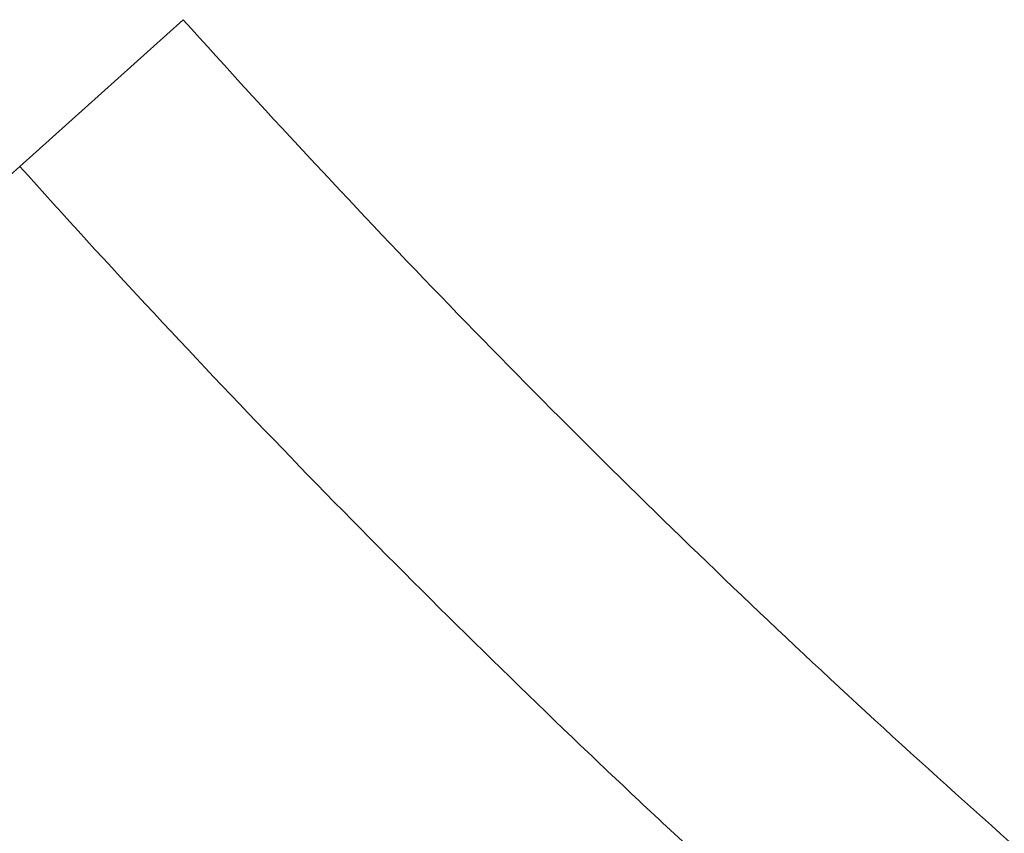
# Model space of a CAD drawing. Header units: millimetres. Extents: x 5 to 589, y 5 to 415.
# Tile 96 of 256: x 434.818 to 435.919, y 211.96 to 212.871. Entities that reach past the tile are written whole.
import ezdxf

# ---------------------------------------------------------------- set-up
doc = ezdxf.new("R2010")
doc.units = ezdxf.units.MM
doc.layers.add('Sichtbar schmal (ISO)', color=7, linetype='Continuous', lineweight=18)

msp = doc.modelspace()

# ---------------------------------------------------------------- linework, layer by layer
at = {"layer": 'Sichtbar schmal (ISO)'}
msp.add_line((434.81754216, 212.70713046), (435.00061121, 212.87140482), dxfattribs=at)
msp.add_ellipse((447.0798952, 223.71750218), major_axis=(14.29056163, 12.83095553), ratio=0.0000351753, start_param=3.3967435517, end_param=3.6808508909, dxfattribs=at)
for points, knots in [([(435.00061105, 212.871405), (435.19547894, 212.65425918), (435.39734658, 212.44548568), (435.60639503, 212.24511706), (435.81544354, 212.04474838), (436.03167286, 211.85278459), (436.25547837, 211.66996767), (436.47928388, 211.48715075), (436.71066559, 211.31348071), (436.94039726, 211.15465445), (437.17012894, 210.99582819), (437.39821058, 210.85184572), (437.61486204, 210.72443222), (437.83151349, 210.59701872), (438.03673476, 210.4861742), (438.23299195, 210.38668642), (438.42924913, 210.28719863), (438.61654224, 210.19906758), (438.7979919, 210.11989577), (438.97944155, 210.04072396), (439.15504774, 209.97051138), (439.31988466, 209.90985603), (439.48472158, 209.84920067), (439.63878922, 209.79810252), (439.78902823, 209.7519699), (439.93926725, 209.70583728), (440.08567763, 209.6646702), (440.2372647, 209.62569365), (440.38885177, 209.5867171), (440.54561553, 209.54993109), (440.71102804, 209.51493677), (440.87644055, 209.47994245), (441.05050181, 209.44673981), (441.23351048, 209.41561511), (441.41651916, 209.3844904), (441.60847525, 209.35544362), (441.81062073, 209.32844106), (442.01276621, 209.30143849), (442.22510107, 209.27648013), (442.44722924, 209.25341066)], [0.00000002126, 0.00000002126, 0.00000002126, 0.00000002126, 0.07692307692, 0.07692307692, 0.07692307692, 0.15384615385, 0.15384615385, 0.15384615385, 0.23076923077, 0.23076923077, 0.23076923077, 0.30769230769, 0.30769230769, 0.30769230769, 0.38461538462, 0.38461538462, 0.38461538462, 0.46153846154, 0.46153846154, 0.46153846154, 0.53846153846, 0.53846153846, 0.53846153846, 0.61538461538, 0.61538461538, 0.61538461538, 0.69230769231, 0.69230769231, 0.69230769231, 0.76923076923, 0.76923076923, 0.76923076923, 0.84615384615, 0.84615384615, 0.84615384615, 0.92307692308, 0.92307692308, 0.92307692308, 1, 1, 1, 1]), ([(434.81754154, 212.70713115), (435.01608857, 212.48589167), (435.222487, 212.27233542), (435.43621882, 212.06752986), (435.48275564, 212.0229366), (435.52963874, 211.97875972), (435.57687469, 211.93500051), (435.7465816, 211.77778465), (435.92083682, 211.62595151), (436.09991725, 211.47971185), (436.20061916, 211.39747722), (436.30284459, 211.31699314), (436.40582652, 211.23888459), (436.53695313, 211.13942919), (436.66931005, 211.04383347), (436.80104164, 210.95297337), (437.03623029, 210.79075516), (437.26952032, 210.64376522), (437.49108239, 210.51385513), (437.71264446, 210.38394504), (437.92236724, 210.27093073), (438.1229576, 210.16956055), (438.16545211, 210.14808556), (438.20754007, 210.12714027), (438.24924978, 210.10668612), (438.40442587, 210.03058883), (438.55435161, 209.96127649), (438.70084166, 209.89749933), (438.88670671, 209.81657953), (439.06707213, 209.74465025), (439.23639963, 209.68257787), (439.40572712, 209.62050549), (439.56395088, 209.56810293), (439.71802267, 209.52085951), (439.87209446, 209.47361608), (440.02201372, 209.43154522), (440.17704723, 209.39164561), (440.21256184, 209.38250553), (440.24834656, 209.37348453), (440.28444133, 209.36457663), (440.40591263, 209.33459847), (440.53089473, 209.30588919), (440.66094529, 209.27825123), (440.8296399, 209.24240076), (441.00686624, 209.20837317), (441.19283669, 209.17641757), (441.24411926, 209.16760561), (441.29606712, 209.15895026), (441.34870755, 209.15045179), (441.48696171, 209.12813154), (441.62999646, 209.10689609), (441.77832349, 209.08673316), (441.98312535, 209.05889329), (442.1980192, 209.03312563), (442.42204088, 209.00942133)], [0.00000004, 0.00000004, 0.00000004, 0.00000004, 0.07692307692, 0.07692307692, 0.07692307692, 0.09367188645, 0.09367188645, 0.09367188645, 0.15384615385, 0.15384615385, 0.15384615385, 0.18768382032, 0.18768382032, 0.18768382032, 0.23076923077, 0.23076923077, 0.23076923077, 0.30769230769, 0.30769230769, 0.30769230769, 0.38461538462, 0.38461538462, 0.38461538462, 0.40091132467, 0.40091132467, 0.40091132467, 0.46153846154, 0.46153846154, 0.46153846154, 0.53846153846, 0.53846153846, 0.53846153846, 0.61538461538, 0.61538461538, 0.61538461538, 0.69230769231, 0.69230769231, 0.69230769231, 0.70992900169, 0.70992900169, 0.70992900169, 0.76923076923, 0.76923076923, 0.76923076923, 0.84615384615, 0.84615384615, 0.84615384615, 0.86736588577, 0.86736588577, 0.86736588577, 0.92307692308, 0.92307692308, 0.92307692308, 0.99999967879, 0.99999967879, 0.99999967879, 0.99999967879])]:
    msp.add_open_spline(points, degree=3, knots=knots, dxfattribs=at)

doc.saveas('drawing.dxf')
